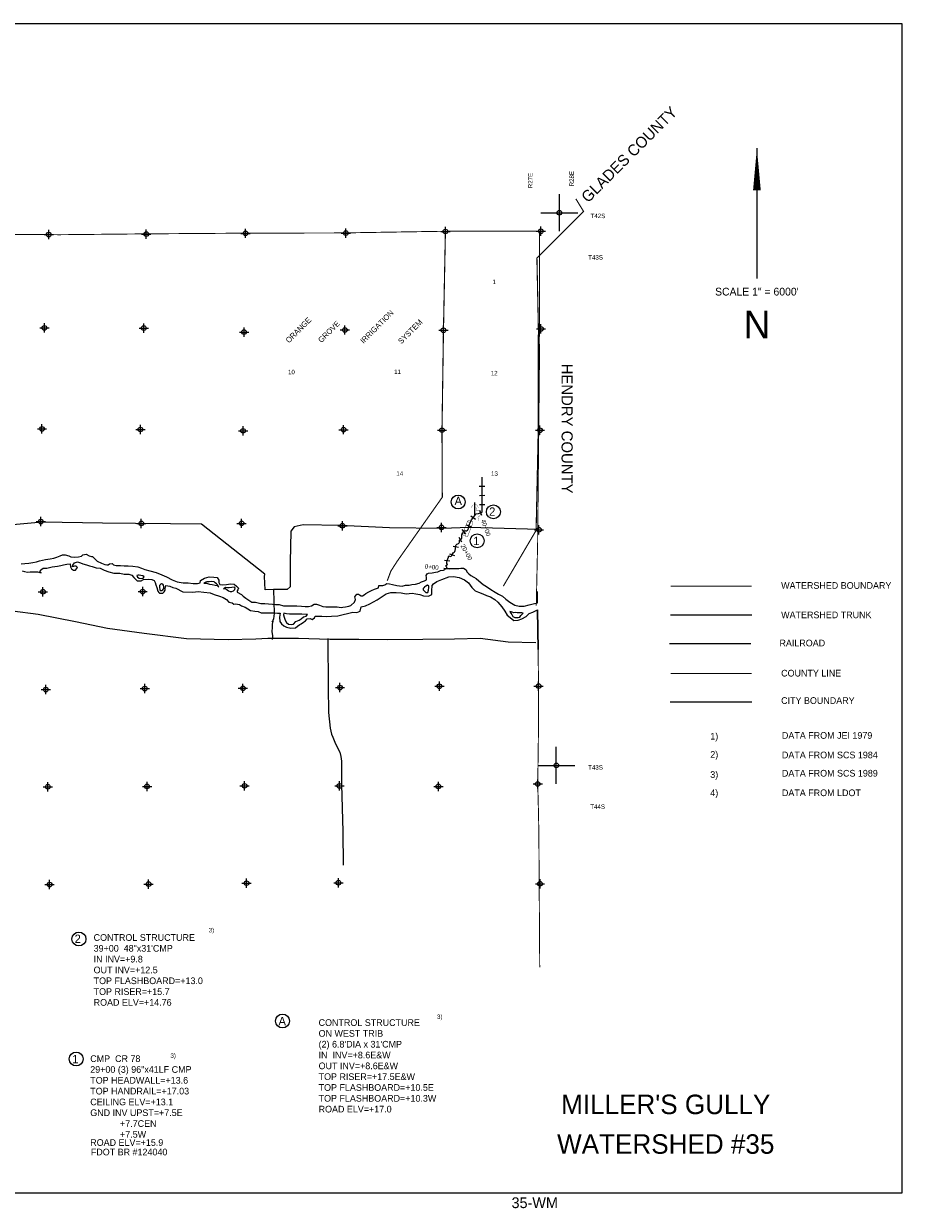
# Model space of a CAD drawing. Extents: x 238436 to 334436, y 833171 to 897001.
# Tile 3 of 3: x 287106 to 334436, y 833171 to 897001. Entities that reach past the tile are written whole.
import ezdxf
from ezdxf.enums import TextEntityAlignment as Align

# ---------------------------------------------------------------- set-up
doc = ezdxf.new("R2010")
doc.units = 0
doc.header["$LTSCALE"] = 800
doc.header["$PDMODE"] = 34
doc.header["$PDSIZE"] = 250
for name, pattern in [('DASHED', [0]), ('PHANTOM', [0]), ('STREAM', [0])]:
    doc.linetypes.add(name, pattern=pattern)
doc.layers.get('0').update_dxf_attribs({"linetype": 'CONTINUOUS'})
for name, color, linetype in [('BORDER', 1, 'CONTINUOUS'), ('CITY', 14, 'DASHED'), ('COUNTY', 15, 'PHANTOM'), ('MAJROADS', 9, 'CONTINUOUS'), ('RR', 13, 'CONTINUOUS'), ('SEC', 2, 'CONTINUOUS'), ('STATIONS', 7, 'CONTINUOUS'), ('STRUCTTEXT', 7, 'CONTINUOUS'), ('STRUCTURES', 10, 'CONTINUOUS'), ('TEXT', 7, 'CONTINUOUS'), ('TRUNKS', 5, 'STREAM'), ('WATER', 4, 'CONTINUOUS'), ('WSHEDS', 3, 'CONTINUOUS')]:
    doc.layers.add(name, color=color, linetype=linetype)

# ---------------------------------------------------------------- blocks, each defined once
blk = doc.blocks.new('TICK')
at = {"color": 0}
for points in [[(500, 0), (500, 1000)], [(0, 500), (1000, 500)]]:
    blk.add_lwpolyline(points, dxfattribs=at)
blk.add_point((500, 500), dxfattribs=at)
blk = doc.blocks.new('LEGEND')
at = {"layer": 'CITY', "color": 0}
blk.add_lwpolyline([(-5369, -6262), (-980, -6262)], dxfattribs=at)
at = {"layer": 'COUNTY', "color": 0, "const_width": 50}
blk.add_lwpolyline([(-980, -4741), (-5350, -4743)], dxfattribs=at)
at = {"layer": 'RR', "color": 0}
blk.add_lwpolyline([(-5408, -3135), (-1028, -3135)], dxfattribs=at)
at = {"layer": 'TRUNKS', "color": 0}
blk.add_lwpolyline([(-5357, -1579), (-968, -1579)], dxfattribs=at)
at = {"layer": 'WSHEDS', "color": 0, "const_width": 60}
blk.add_lwpolyline([(-5350, -34), (-980, -34)], dxfattribs=at)
at = {"layer": 'TEXT', "color": 0}
for s, p in [('WATERSHED BOUNDARY', (607, -181)), ('WATERSHED TRUNK', (607, -1765)), ('RAILROAD', (516, -3283)), ('COUNTY LINE', (606, -4906)), ('CITY BOUNDARY', (606, -6382)), ('1)', (-3211, -8303)), ('DATA FROM JEI 1979', (649, -8262)), ('2)', (-3211, -9286)), ('DATA FROM SCS 1984', (649, -9315)), ('3)', (-3211, -10369)), ('DATA FROM SCS 1989', (649, -10298)), ('4)', (-3211, -11352)), ('DATA FROM LDOT', (649, -11352))]:
    blk.add_text(s, height=360, dxfattribs=at).set_placement(p)
blk = doc.blocks.new('RCP')
at = {"layer": 'STRUCTURES', "color": 0, "const_width": 20}
for points in [[(-354, 160, 0.802976), (-374, 25, 0.802976)], [(-374, 25, 0.489412), (-354, -140, 0.489412)], [(-354, -140, 0.606659), (-374, 25, 0.606659)], [(415, 25, 0.606659), (396, -140, 0.606659)], [(415, 25, 0.802976), (396, 160, 0.802976)], [(396, -140, 0.489412), (415, 25, 0.489412)]]:
    blk.add_lwpolyline(points, format="xyb", dxfattribs=at)
for points in [[(396, 160), (-354, 160)], [(-354, -140), (396, -140)]]:
    blk.add_lwpolyline(points, dxfattribs=at)
blk = doc.blocks.new('WEIR')
at = {"layer": 'STRUCTURES', "color": 0, "const_width": 30}
blk.add_lwpolyline([(13, 761), (13, 358, -1), (13, -332), (13, -734)], format="xyb", dxfattribs=at)

msp = doc.modelspace()

# ---------------------------------------------------------------- linework, layer by layer
at = {"layer": 'BORDER', "color": 0}
msp.add_lwpolyline([(238436, 834001), (334436, 834001), (334436, 897001), (238436, 897001)], close=True, dxfattribs=at)
at = {"layer": 'COUNTY', "color": 0}
msp.add_line((314814, 863285), (314781, 865425), dxfattribs=at)
at = {"layer": 'COUNTY', "color": 0, "const_width": 50}
for points in [[(314888, 885827), (309574, 885814), (304211, 885726), (298807, 885713), (293461, 885675), (288984, 885630), (288208, 885645), (282929, 885623), (278920, 885606), (277966, 885592), (277594, 885590), (272402, 885786), (266950, 885917), (261647, 885912), (256329, 886000), (251194, 886003), (245934, 886091), (240641, 886112), (240408, 886113)], [(314718, 865650), (314791, 868979), (314845, 874341), (314900, 879803), (314888, 885827)], [(314814, 863285), (314844, 861312), (314838, 859025), (314798, 856034), (314832, 854720), (314858, 853404), (314904, 846162)]]:
    msp.add_lwpolyline(points, dxfattribs=at)
at = {"layer": 'MAJROADS', "color": 0}
for points in [[(314876, 869748), (311098, 869852), (309673, 869804), (306808, 869842), (304161, 869954), (302159, 869994), (301680, 869898), (301503, 869664), (301465, 867989), (301457, 866908), (301463, 866656), (301295, 866507), (300725, 866511), (300557, 866521), (300105, 866491), (300077, 867220), (300103, 867337), (296687, 870036), (295020, 870048), (293127, 870062), (291350, 870093), (288100, 870142), (282935, 869678)], [(300557, 866521), (300598, 865213), (300571, 864937), (300485, 864753), (300485, 864753)], [(286499, 865373), (287889, 865184), (289897, 864781), (291620, 864439), (293588, 864170), (295882, 863865), (298128, 863811), (299620, 863857), (300249, 863884), (301909, 863887), (303602, 863846), (305152, 863833), (306703, 863827), (308606, 863835), (310308, 863862), (311700, 863892), (313207, 863702), (314698, 863664)], [(300485, 864753), (300528, 864803), (300493, 864644), (300500, 864468), (300482, 864251), (300505, 864024), (300487, 863823)], [(303494, 863882), (303508, 861259), (303532, 859893), (303618, 859038), (303691, 858719), (303765, 858551), (303905, 858198), (304144, 857752), (304193, 857517), (304233, 857265), (304223, 856000), (304297, 853478), (304318, 851666)]]:
    msp.add_lwpolyline(points, dxfattribs=at)
at = {"layer": 'SEC', "color": 0}
for p in [(304461, 885716), (309824, 885804), (314963, 885817), (288458, 885635), (293711, 885666), (299057, 885704), (288221, 880610), (293575, 880597), (298978, 880384), (304408, 880497), (309719, 880485), (314973, 880557), (288091, 875164), (293394, 875135), (298924, 875064), (304337, 875126), (309640, 875098), (314918, 875094), (288030, 870171), (293442, 870075), (298846, 870079), (304275, 869949), (309612, 869861), (314864, 869732), (288144, 866392), (293515, 866404), (288300, 861121), (293629, 861176), (298916, 861189), (304144, 861228), (309498, 861299), (314844, 861312), (288405, 855884), (293751, 855905), (299004, 855935), (304115, 855932), (309444, 855904), (314798, 856034), (288502, 850613), (293831, 850643), (299110, 850690), (304062, 850713), (314920, 850662)]:
    msp.add_point(p, dxfattribs=at)
at = {"layer": 'STATIONS', "color": 0}
for p, q in [((311650, 872086), (311950, 872088)), ((311653, 871586), (311953, 871588)), ((311655, 871086), (311955, 871088)), ((311665, 870794), (311765, 870511)), ((311201, 870482), (311438, 870297)), ((310710, 869750), (310903, 869520)), ((310949, 869996), (311233, 869899)), ((310235, 868856), (310529, 868793)), ((310550, 869341), (310694, 869077)), ((309771, 868099), (310068, 868054)), ((310036, 868437), (310322, 868348)), ((309742, 867667), (310041, 867636))]:
    msp.add_line(p, q, dxfattribs=at)
at = {"layer": 'STRUCTTEXT', "color": 0}
for centre in [(310512, 871229), (312409, 870702), (311535, 869135), (290081, 847681), (301047, 843262), (289933, 841217)]:
    msp.add_circle(centre, 375, dxfattribs=at)
at = {"layer": 'TEXT', "color": 0}
msp.add_line((326604, 890300), (326604, 883276), dxfattribs=at)
msp.add_lwpolyline([(326604, 890300, 0, 416, 0), (326604, 888025, 416, 416, 0)], format="xyseb", dxfattribs=at)
at = {"layer": 'TRUNKS', "color": 0}
msp.add_line((311412, 870510), (311412, 871196), dxfattribs=at)
for points in [[(311077, 869851), (311077, 869883), (311079, 869914), (311119, 870030), (311174, 870139), (311238, 870275), (311300, 870364), (311405, 870500), (311445, 870563), (311484, 870585), (311603, 870613), (311807, 870684), (311798, 872561)], [(309892, 867651), (309899, 867726), (309869, 867759), (309856, 867803), (309865, 867825), (309880, 867831), (309906, 867824), (309922, 867840), (309930, 867859), (309904, 867919), (309909, 868008), (309920, 868083), (309956, 868164), (309982, 868256), (309998, 868284), (310000, 868312), (310031, 868328), (310048, 868319), (310077, 868297), (310134, 868303), (310162, 868338), (310180, 868395), (310239, 868489), (310288, 868526), (310325, 868563), (310356, 868611), (310365, 868712), (310376, 868797), (310394, 868880), (310407, 868920), (310443, 868955), (310486, 868974), (310522, 868990), (310563, 869024), (310588, 869066), (310590, 869125), (310581, 869169), (310597, 869195), (310641, 869219), (310682, 869243), (310713, 869289), (310716, 869341), (310709, 869407), (310707, 869458), (310747, 869563), (310798, 869628), (310855, 869676), (310903, 869685), (310914, 869674), (310956, 869671), (311010, 869706), (311057, 869754), (311076, 869813), (311077, 869851)]]:
    msp.add_lwpolyline(points, dxfattribs=at)
at = {"layer": 'WATER', "color": 0}
for points in [[(286966, 867897), (287175, 867921), (287385, 867936), (287602, 867960), (287787, 868000), (287955, 868058), (288114, 868090), (288280, 868133), (288531, 868165), (288724, 868206), (288900, 868255), (289076, 868320), (289194, 868387), (289345, 868386), (289529, 868326), (289645, 868266), (289855, 868248), (290056, 868272), (290224, 868313), (290283, 868379), (290475, 868412), (290626, 868335), (290751, 868301), (290818, 868284), (290943, 868166), (291068, 868048), (291301, 867929), (291468, 867861), (291577, 867835), (291661, 867851), (291737, 867893), (291879, 867908), (291946, 867841), (292096, 867815), (292314, 867813), (292515, 867795), (292741, 867794), (292984, 867767), (293251, 867732), (293452, 867672), (293627, 867587), (293895, 867518), (294237, 867432), (294546, 867313), (294797, 867194), (295106, 867033), (295381, 866931), (295691, 866870), (295967, 866876), (296243, 866841), (296461, 866840), (296604, 866881), (296638, 866998), (296848, 867130), (297092, 867204), (297351, 867177), (297535, 867159), (297610, 867025), (297625, 866899), (297667, 866790), (297809, 866772), (298035, 866787), (298245, 866828), (298437, 866801), (298570, 866692), (298670, 866591), (298636, 866499), (298611, 866440), (298610, 866365), (298836, 866236), (298936, 866160), (299069, 866051), (299227, 865941), (299402, 865831), (299595, 865838), (299745, 865787), (299888, 865761), (300089, 865768), (300298, 865733), (300515, 865715), (300674, 865697), (300875, 865712), (301109, 865635), (301360, 865642), (301603, 865632), (301812, 865631), (302072, 865612), (302264, 865594), (302449, 865601), (302608, 865642), (302751, 865717), (302885, 865724), (303043, 865665), (303219, 865605), (303378, 865587), (303579, 865586), (303763, 865576), (303989, 865575), (304215, 865548), (304299, 865556), (304449, 865572), (304617, 865612), (304726, 865645), (304929, 865837), (304972, 865979), (304956, 866047), (304939, 866122), (304990, 866197), (305058, 866255), (305141, 866271), (305200, 866229), (305283, 866178), (305350, 866178), (305443, 866228), (305535, 866302), (305703, 866393), (305846, 866468), (306006, 866525), (306115, 866575), (306216, 866608), (306241, 866725), (306317, 866733), (306459, 866723), (306568, 866773), (306669, 866839), (306812, 866821), (306970, 866787), (307205, 866735), (307497, 866700), (307665, 866740), (307866, 866739), (308009, 866780), (308210, 866804), (308403, 866861), (308529, 866919), (308697, 866976), (308772, 867009), (308798, 867043), (308807, 867168), (308791, 867269), (308833, 867352), (308917, 867394), (309110, 867418), (309286, 867450), (309420, 867474), (309563, 867532), (309714, 867564), (309790, 867589), (309832, 867631), (309932, 867663), (310050, 867654), (310175, 867645), (310368, 867644), (310552, 867643), (310661, 867659), (310803, 867658), (310937, 867581), (310986, 867464), (311078, 867363), (311186, 867270), (311353, 867185), (311486, 867100), (311619, 866974), (311853, 866788), (312036, 866678), (312270, 866509), (312503, 866374), (312678, 866263), (312904, 866153), (313087, 865993), (313287, 865832), (313562, 865663), (313796, 865620), (314064, 865618), (314333, 865691), (314551, 865749), (314777, 865789), (314791, 866403)], [(287015, 867512), (287157, 867486), (287307, 867443), (287450, 867467), (287575, 867458), (287710, 867466), (287844, 867465), (288044, 867413), (287994, 867472), (288020, 867564), (288163, 867664), (288347, 867663), (288641, 867728), (288918, 867777), (289102, 867809), (289245, 867850), (289429, 867882), (289614, 867890), (289621, 867739), (289679, 867630), (289788, 867554), (289897, 867561), (289998, 867695), (289931, 867779), (289848, 867763), (289730, 867738), (289756, 867830), (289849, 867955), (290008, 868013), (290159, 867953), (290284, 867902), (290493, 867851), (290644, 867791), (290802, 867748), (291003, 867689), (291229, 867670), (291446, 867552), (291697, 867467), (291965, 867398), (292283, 867388), (292517, 867344), (292769, 867334), (292936, 867283), (293044, 867165), (293136, 867073), (293227, 866988), (293437, 866987), (293554, 867053), (293806, 867068), (294015, 867050), (294132, 866999), (294190, 866899), (294231, 866773), (294281, 866630), (294338, 866420), (294379, 866353), (294429, 866319), (294597, 866310), (294681, 866393), (294724, 866476), (294733, 866569), (294767, 866728), (294876, 866718), (294976, 866701), (295143, 866625), (295302, 866582), (295686, 866387), (296214, 866375), (296499, 866399), (296801, 866363), (297144, 866336), (297369, 866243), (297645, 866157), (297846, 866089), (298030, 865970), (298154, 865836), (298330, 865801), (298422, 865725), (298514, 865733), (298723, 865698), (298840, 865639), (299041, 865562), (299183, 865469), (299316, 865376), (299550, 865350), (299735, 865332), (299902, 865255), (300094, 865263), (300312, 865261), (300580, 865260), (300773, 865233), (300915, 865233), (300889, 865023), (300913, 864797), (300987, 864662), (301112, 864561), (301271, 864493), (301497, 864425), (301748, 864448), (301858, 864540), (301975, 864623), (302059, 864664), (302186, 864747), (302278, 864831), (302379, 864930), (302547, 864946), (302647, 864895), (302774, 864995), (302799, 865079), (302975, 865086), (303168, 865076), (303411, 865058), (303687, 865073), (304031, 865088), (304316, 865170), (304543, 865219), (304828, 865284), (305045, 865266), (305230, 865349), (305290, 865575), (305525, 865640), (305752, 865748), (306147, 865963), (306366, 866104), (306626, 866278), (306878, 866352), (307171, 866351), (307448, 866332), (307716, 866289), (308026, 866320), (308227, 866277), (308444, 866251), (308645, 866174), (308913, 866147), (309098, 866238), (309090, 866448), (309117, 866724), (309185, 866824), (309370, 866940), (309630, 867048), (310000, 867205), (310251, 867220), (310561, 867159), (310853, 867032), (311070, 866871), (311253, 866619), (311419, 866450), (311603, 866374), (311837, 866289), (312038, 866187), (312255, 866119), (312480, 865983), (312655, 865840), (312863, 865587), (313029, 865343), (313145, 865133), (313320, 864998), (313504, 864846), (313747, 864853), (313948, 864927), (314175, 865060), (314336, 865226), (314537, 865301), (314781, 865425), (314814, 863285)]]:
    msp.add_lwpolyline(points, dxfattribs=at)
for points in [[(293591, 867196), (293516, 867247), (293424, 867273), (293332, 867282), (293265, 867282), (293198, 867266), (293239, 867174), (293322, 867123), (293439, 867114), (293540, 867130)], [(294526, 866822), (294476, 866788), (294417, 866730), (294416, 866621), (294440, 866521), (294465, 866462), (294549, 866461), (294599, 866494), (294650, 866569), (294651, 866653), (294643, 866745), (294601, 866796)], [(296805, 866848), (296947, 866847), (297123, 866804), (297265, 866778), (297415, 866743), (297532, 866725), (297624, 866641), (297566, 866750), (297500, 866826), (297425, 866869), (297366, 866936), (297232, 866937), (297090, 866921), (296973, 866922), (296922, 866914), (296847, 866881)], [(297875, 866556), (297984, 866563), (298075, 866496), (298142, 866445), (298225, 866402), (298318, 866410), (298402, 866451), (298477, 866510), (298495, 866585), (298462, 866644), (298311, 866628), (298168, 866595), (298084, 866604), (297984, 866613)], [(308856, 866740), (308764, 866698), (308697, 866657), (308671, 866607), (308646, 866582), (308620, 866565), (308628, 866498), (308712, 866406), (308761, 866347), (308879, 866354), (308913, 866480), (308931, 866614), (308923, 866697)], [(302388, 865159), (302086, 865187), (301827, 865180), (301643, 865181), (301425, 865191), (301266, 865209), (301115, 865235), (301106, 865143), (301139, 865017), (301188, 864858), (301271, 864732), (301362, 864647), (301547, 864637), (301647, 864645), (301774, 864787), (301950, 864861), (302051, 864927), (302186, 865035), (302329, 865084)], [(313294, 865327), (313344, 865243), (313402, 865167), (313451, 865058), (313568, 864999), (313744, 865006), (313836, 865030), (313895, 865105), (313963, 865189), (314014, 865239), (313938, 865256), (313821, 865257), (313695, 865257), (313603, 865275), (313503, 865259), (313428, 865301), (313361, 865318)]]:
    msp.add_lwpolyline(points, close=True, dxfattribs=at)
at = {"layer": 'WSHEDS', "color": 0, "const_width": 60}
for points in [[(312945, 866698), (314710, 869698), (314824, 875079), (314833, 880539), (314753, 884377), (317268, 886881), (316852, 887563)], [(306692, 866986), (306886, 867508), (307218, 868024), (309656, 871485)]]:
    msp.add_lwpolyline(points, dxfattribs=at)
at = {"layer": 'WSHEDS', "color": 0, "linetype": 'DASHED', "const_width": 60}
msp.add_lwpolyline([(309656, 871485), (309640, 875098), (309719, 880485), (309824, 885804)], dxfattribs=at)

# ---------------------------------------------------------------- block references
at = {"color": 0, "xscale": 2, "yscale": 2, "zscale": 2}
for p in [(314963, 885817), (314798, 856034)]:
    msp.add_blockref('TICK', p, dxfattribs=at)
at = {"layer": 'STRUCTTEXT', "color": 0}
msp.add_blockref('LEGEND', (327303, 866732), dxfattribs=at)
at = {"layer": 'STRUCTURES', "color": 0, "xscale": 0.5, "yscale": 0.5, "zscale": 0.5}
for p, rotation in [((311419, 870916), 90), ((311535, 870586), 11.30993247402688)]:
    msp.add_blockref('WEIR', p, dxfattribs=dict(at, rotation=rotation))
at = {"layer": 'STRUCTURES', "color": 0, "rotation": 248.8601751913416}
msp.add_blockref('RCP', (311025, 869828), dxfattribs=at)

# ---------------------------------------------------------------- texts
at = {"layer": 'STATIONS', "color": 0}
for s, rotation, p in [('40+00', 289.3272, (311892, 869801)), ('20+00', 298.60134, (310855, 868463)), ('0+00', 354.07995, (309075, 867609))]:
    msp.add_text(s, height=240, rotation=rotation, dxfattribs=at).set_placement(p, align=Align.CENTER)
at = {"layer": 'STRUCTTEXT', "color": 0}
for s, p in [('IRRIGATION ', (305410, 879738)), ('ORANGE ', (301397, 879769)), ('GROVE ', (303143, 879784)), ('SYSTEM', (307454, 879723))]:
    msp.add_text(s, height=300, rotation=45, dxfattribs=at).set_placement(p)
for s, height, p in [('A', 450, (310315, 871065)), ('2', 450, (312178, 870487)), ('1', 450, (311321, 868904)), ('3)', 240, (297071, 848039)), ('2', 450, (289850, 847467)), ('CONTROL STRUCTURE', 360, (290873, 847583)), ('39+00  48"x31\'CMP', 360, (290873, 847000)), ('IN INV=+9.8', 360, (290873, 846417)), ('OUT INV=+12.5', 360, (290873, 845834)), ('TOP FLASHBOARD=+13.0', 360, (290873, 845251)), ('TOP RISER=+15.7', 360, (290873, 844668)), ('ROAD ELV=+14.76', 360, (290873, 844085)), ('A', 450, (300833, 843031)), ('CONTROL STRUCTURE', 360, (302993, 842998)), ('3)', 240, (309373, 843373)), ('ON WEST TRIB', 360, (302993, 842415)), ("(2) 6.8'DIA x 31'CMP", 360, (302993, 841833)), ('1', 450, (289718, 840986)), ('CMP  CR 78', 360, (290691, 841055)), ('3)', 240, (295010, 841279)), ('IN  INV=+8.6E&W', 360, (302993, 841250)), ('29+00 (3) 96"x41LF CMP', 360, (290691, 840472)), ('OUT INV=+8.6E&W', 360, (302993, 840667)), ('TOP HEADWALL=+13.6', 360, (290691, 839889)), ('TOP RISER=+17.5E&W', 360, (302993, 840084)), ('TOP HANDRAIL=+17.03', 360, (290691, 839306)), ('TOP FLASHBOARD=+10.5E', 360, (302993, 839501)), ('CEILING ELV=+13.1', 360, (290691, 838723)), ('TOP FLASHBOARD=+10.3W', 360, (302993, 838918)), ('GND INV UPST=+7.5E', 360, (290691, 838141)), ('ROAD ELV=+17.0', 360, (302993, 838335)), ('            +7.7CEN', 360, (290691, 837558)), ('ROAD ELV=+15.9', 360, (290691, 836536)), ('            +7.5W', 360, (290691, 836975)), ('FDOT BR #124040', 360, (290724, 836023))]:
    msp.add_text(s, height=height, dxfattribs=at).set_placement(p)
at = {"layer": 'TEXT', "color": 0}
for s, height, rotation, p in [('GLADES COUNTY', 600, 45, (317508, 887315)), ('R27E', 240, 90, (314515, 888136)), ('R28E', 240, 90, (316747, 888237)), ('HENDRY COUNTY', 600, 270, (316080, 878683))]:
    msp.add_text(s, height=height, rotation=rotation, dxfattribs=at).set_placement(p)
for s, p in [('T42S', (317643, 886524)), ('T43S', (317517, 884291)), ('T43S', (317515, 856809)), ('T44S', (317627, 854695))]:
    msp.add_text(s, height=240, dxfattribs=at).set_placement(p)
for s, height, p in [('1', 240, (312450, 882976)), ('SCALE 1" = 6000\'', 419.58, (326602, 882354)), ('N', 1498, (326611, 880040)), ('10', 240, (301531, 878113)), ('11', 240, (307244, 878128)), ('12', 240, (312450, 878054)), ('14', 240, (307363, 872639)), ('13', 240, (312465, 872639)), ("MILLER'S GULLY", 1050, (321693, 838246)), ('WATERSHED #35', 1050, (321693, 836110)), ('35-WM', 580, (314636, 833181))]:
    msp.add_text(s, height=height, dxfattribs=at).set_placement(p, align=Align.CENTER)

doc.saveas('drawing.dxf')
